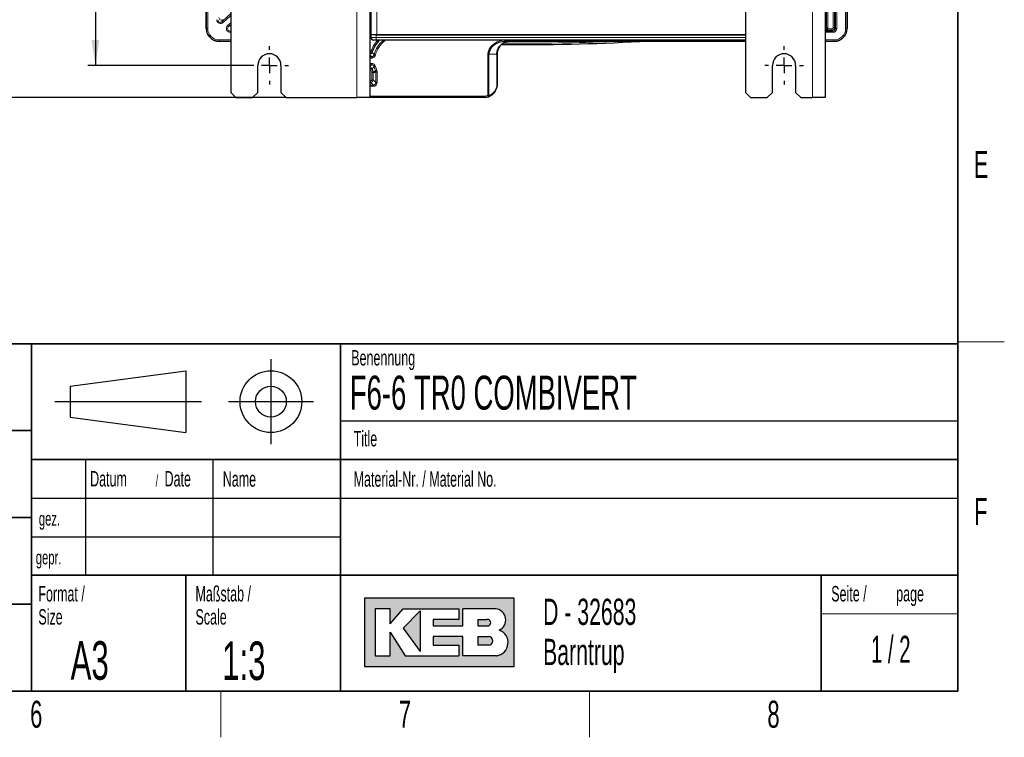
# Model space of a CAD drawing. Header units: millimetres. Extents: x 5 to 418, y 2 to 292.
# Tile 40 of 49: x 286 to 414, y 6 to 99. Entities that reach past the tile are written whole.
import ezdxf

# ---------------------------------------------------------------- set-up
doc = ezdxf.new("R2010")
doc.units = ezdxf.units.MM
doc.layers.add('SLD-0', color=7, linetype='Continuous')
doc.styles.add('SLDTEXTSTYLE0', font='TXT', dxfattribs={"width": 0.605})
doc.styles.add('SLDTEXTSTYLE1', font='TXT', dxfattribs={"width": 0.563})
doc.dimstyles.new('SLDDIMSTYLE0', dxfattribs={"dimtxt": 3.5, "dimasz": 3.302, "dimexe": 0, "dimexo": 0.0625, "dimgap": 0.875, "dimtad": 1, "dimlfac": 3, "dimrnd": 1e-09, "dimzin": 12, "dimdsep": 46, "dimtxsty": 'SLDTEXTSTYLE0', "dimsah": 1, "dimcen": 0.09, "dimadec": 0, "dimazin": 3, "dimtfac": 1, "dimtofl": 0, "dimtmove": 0, "dimatfit": 3, "dimfxl": 1, "dimfrac": 2, "dimtolj": 1, "dimtzin": 12, "dimarcsym": 0})

# ---------------------------------------------------------------- blocks, each defined once
blk = doc.blocks.new('_D_5')
at = {"layer": 'SLD-0', "color": 7}
for p, q in [((317.3025602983, 259.7487216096), (295.2679367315, 259.7487216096)), ((296.2679367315, 259.7487216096), (296.2679367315, 93.0820549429)), ((316.3025602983, 93.0820549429), (295.2679367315, 93.0820549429))]:
    blk.add_line(p, q, dxfattribs=at)
for points in [[(296.2679367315, 259.7487216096), (295.7599367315, 256.4467216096), (296.7759367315, 256.4467216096)], [(296.2679367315, 93.0820549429), (296.7759367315, 96.3840549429), (295.7599367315, 96.3840549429)]]:
    blk.add_solid(points, dxfattribs=at)
at = {"layer": 'SLD-0', "color": 7, "insert": (291.7561994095, 172.404971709), "char_height": 3.5, "attachment_point": 1, "rotation": 90.00000000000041, "style": 'SLDTEXTSTYLE0'}
blk.add_mtext('500', dxfattribs=at)
blk = doc.blocks.new('_D_6')
at = {"layer": 'SLD-0', "color": 7}
for p, q in [((314.469226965, 263.9153882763), (283.7417484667, 263.9153882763)), ((284.7417484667, 263.9153882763), (284.7417484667, 88.9153882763)), ((320.969226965, 88.9153882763), (283.7417484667, 88.9153882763))]:
    blk.add_line(p, q, dxfattribs=at)
for points in [[(284.7417484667, 263.9153882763), (284.2337484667, 260.6133882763), (285.2497484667, 260.6133882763)], [(284.7417484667, 88.9153882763), (285.2497484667, 92.2173882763), (284.2337484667, 92.2173882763)]]:
    blk.add_solid(points, dxfattribs=at)
at = {"layer": 'SLD-0', "color": 7, "insert": (280.2300111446, 172.404971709), "char_height": 3.5, "attachment_point": 1, "rotation": 90.00000000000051, "style": 'SLDTEXTSTYLE0'}
blk.add_mtext('525', dxfattribs=at)
blk = doc.blocks.new('SW_CENTERMARKSYMBOL_2')
at = {"layer": 'SLD-0', "color": 0}
for p, q in [((0, 2), (0, 2.5)), ((-2, 0), (-2.5, 0)), ((0, 0), (-1, 0)), ((0, 0), (0, 1)), ((0, 0), (0, -1)), ((0, 0), (1, 0)), ((2, 0), (2.5, 0)), ((0, -2), (0, -2.5))]:
    blk.add_line(p, q, dxfattribs=at)
blk = doc.blocks.new('SW_CENTERMARKSYMBOL_3')
at = {"layer": 'SLD-0', "color": 0}
for p, q in [((0, 2), (0, 2.5)), ((-2, 0), (-2.5, 0)), ((0, 0), (-1, 0)), ((0, 0), (0, 1)), ((0, 0), (0, -1)), ((0, 0), (1, 0)), ((2, 0), (2.5, 0)), ((0, -2), (0, -2.5))]:
    blk.add_line(p, q, dxfattribs=at)

msp = doc.modelspace()

# ---------------------------------------------------------------- hatches: boundary and pattern name
at = {"linetype": 'Continuous'}
h = msp.add_hatch(color=7, dxfattribs=at)
h.paths.add_polyline_path([(331.1423676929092, 15.18257760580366), (350.5207896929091, 15.18257760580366), (350.5207896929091, 24.04128480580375), (331.1423676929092, 24.04128480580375)], flags=0)
edge = h.paths.add_edge_path(flags=0)
edge.add_arc((347.9991875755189, 18.26988521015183), 1.720915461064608, -81.72003226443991, 70.17096003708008, ccw=False)
edge.add_line((348.2470169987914, 16.56690822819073), (348.2293995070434, 16.56675060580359))
edge.add_line((348.2293995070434, 16.56675060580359), (343.8767592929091, 16.56675060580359))
edge.add_line((343.8767592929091, 16.56675060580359), (343.8767592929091, 19.05826200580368))
edge.add_line((343.8767592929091, 19.05826200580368), (340.0010748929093, 19.05826200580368))
edge.add_line((340.0010748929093, 19.05826200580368), (340.0010748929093, 17.95092360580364))
edge.add_line((340.0010748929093, 17.95092360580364), (343.3230900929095, 17.95092360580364))
edge.add_line((343.3230900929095, 17.95092360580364), (343.3230900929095, 16.56675060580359))
edge.add_line((343.3230900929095, 16.56675060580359), (336.4022250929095, 16.56675060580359))
edge.add_line((336.4022250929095, 16.56675060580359), (334.4643828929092, 19.61193120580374))
edge.add_line((334.4643828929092, 19.61193120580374), (334.4643828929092, 16.56675060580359))
edge.add_line((334.4643828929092, 16.56675060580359), (332.5265406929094, 16.56675060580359))
edge.add_line((332.5265406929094, 16.56675060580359), (332.5265406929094, 22.65711180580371))
edge.add_line((332.5265406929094, 22.65711180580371), (334.4643828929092, 22.65711180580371))
edge.add_line((334.4643828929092, 22.65711180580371), (334.4643828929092, 20.71926960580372))
edge.add_line((334.4643828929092, 20.71926960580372), (336.1253904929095, 22.65711180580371))
edge.add_line((336.1253904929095, 22.65711180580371), (343.3230900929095, 22.65711180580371))
edge.add_line((343.3230900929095, 22.65711180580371), (343.3230900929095, 21.27293880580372))
edge.add_line((343.3230900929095, 21.27293880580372), (340.0010748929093, 21.27293880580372))
edge.add_line((340.0010748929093, 21.27293880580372), (340.0010748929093, 20.44243500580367))
edge.add_line((340.0010748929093, 20.44243500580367), (343.8767592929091, 20.44243500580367))
edge.add_line((343.8767592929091, 20.44243500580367), (343.8767592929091, 22.65711180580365))
edge.add_line((343.8767592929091, 22.65711180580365), (348.1497422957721, 22.65711180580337))
edge.add_line((348.1497422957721, 22.65711180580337), (348.151741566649, 22.65711180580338))
edge.add_line((348.151741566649, 22.65711180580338), (348.1521661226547, 22.65713246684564))
edge.add_arc((347.9523797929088, 21.20834406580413), 1.462498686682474, -64.4589412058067, 82.1484933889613, ccw=False)
msp.add_hatch(color=7, dxfattribs=at).paths.add_polyline_path([(338.3400672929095, 17.12041980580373), (338.3400672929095, 22.38027720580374), (336.1253904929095, 20.16560040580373)], flags=0)
h = msp.add_hatch(color=7, dxfattribs=at)
edge = h.paths.add_edge_path(flags=0)
edge.add_line((345.8146014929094, 20.44243500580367), (346.974194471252, 20.44243500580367))
edge.add_arc((347.0534490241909, 20.85768690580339), 0.4227474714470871, 259.1945394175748, 460.8054605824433)
edge.add_line((346.9741944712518, 21.27293880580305), (345.8146014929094, 21.27293880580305))
edge.add_line((345.8146014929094, 21.27293880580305), (345.8146014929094, 20.44243500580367))
h = msp.add_hatch(color=7, dxfattribs=at)
edge = h.paths.add_edge_path(flags=0)
edge.add_line((345.8146014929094, 17.95092360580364), (347.1991847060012, 17.95092360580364))
edge.add_arc((347.1991847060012, 18.50459280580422), 0.5536692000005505, 270.0000000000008, 450.0000000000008)
edge.add_line((347.1991847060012, 19.05826200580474), (347.1703327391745, 19.05826200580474))
edge.add_line((347.1703327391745, 19.05826200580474), (345.8146014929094, 19.05826200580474))
edge.add_line((345.8146014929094, 19.05826200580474), (345.8146014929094, 17.95092360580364))

# ---------------------------------------------------------------- linework, layer by layer
at = {"color": 7, "linetype": 'Continuous', "lineweight": 25}
for p, q in [((313.8025602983, 263.2487216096), (313.8025602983, 89.5820549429)), ((380.469226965, 263.2487216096), (380.469226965, 89.5820549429)), ((390.8025602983, 263.9153882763), (390.8025602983, 88.9153882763)), ((310.6358936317, 97.8484677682), (310.6358936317, 254.5153882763)), ((393.6358936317, 254.5153882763), (393.6358936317, 97.8484677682)), ((332.0025602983, 97.0153882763), (332.0025602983, 117.2820549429)), ((331.8025602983, 110.2131508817), (331.8025602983, 88.9153882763)), ((331.969226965, 96.6820549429), (331.969226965, 97.0153882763)), ((332.6358936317, 97.0153882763), (331.969226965, 97.0153882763)), ((380.469226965, 97.0153882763), (332.6358936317, 97.0153882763)), ((332.7358936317, 97.0153882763), (380.469226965, 97.0153882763)), ((313.8025602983, 96.1820549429), (312.3023064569, 96.1820549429)), ((332.6358936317, 96.3487216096), (332.3025602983, 96.3487216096)), ((380.469226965, 96.3487216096), (332.6358936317, 96.3487216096)), ((349.6760035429, 96.1767926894), (349.6776526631, 96.1768818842)), ((380.469226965, 96.1820549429), (349.969226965, 96.1820549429)), ((391.9694808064, 96.1820549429), (390.8025602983, 96.1820549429)), ((348.3014727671, 94.5153882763), (348.3014727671, 90.5820549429)), ((317.3025602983, 89.5820549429), (317.3025602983, 93.0820549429)), ((320.3025602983, 93.0820549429), (320.3025602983, 89.5820549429)), ((383.969226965, 89.5820549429), (383.969226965, 93.0820549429)), ((386.969226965, 93.0820549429), (386.969226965, 89.5820549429)), ((313.8025602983, 89.5820549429), (314.469226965, 88.9153882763)), ((316.6358936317, 88.9153882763), (317.3025602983, 89.5820549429)), ((320.3025602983, 89.5820549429), (320.969226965, 88.9153882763)), ((380.469226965, 89.5820549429), (381.1358936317, 88.9153882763)), ((383.3025602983, 88.9153882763), (383.969226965, 89.5820549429)), ((386.969226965, 89.5820549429), (387.6358936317, 88.9153882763)), ((314.469226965, 88.9153882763), (316.6358936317, 88.9153882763)), ((320.969226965, 88.9153882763), (330.1358936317, 88.9153882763)), ((331.8025602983, 88.9153882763), (330.1358936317, 88.9153882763)), ((346.6358936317, 88.9153882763), (331.8025602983, 88.9153882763)), ((381.1358936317, 88.9153882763), (383.3025602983, 88.9153882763)), ((387.6358936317, 88.9153882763), (389.1358936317, 88.9153882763)), ((390.8025602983, 88.9153882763), (389.1358936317, 88.9153882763))]:
    msp.add_line(p, q, dxfattribs=at)
at = {"color": 7, "linetype": 'Continuous', "lineweight": 18}
for p, q in [((389.1358936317, 263.9153882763), (389.1358936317, 88.9153882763)), ((310.6563086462, 97.8688827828), (310.6563086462, 254.5153882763)), ((310.8229499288, 254.5153882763), (310.8229499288, 97.8688827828)), ((393.4488373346, 97.8688827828), (393.4488373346, 254.5153882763)), ((393.6154786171, 254.5153882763), (393.6154786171, 97.8688827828)), ((332.7358936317, 118.0153882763), (332.7358936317, 97.0153882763)), ((392.1225830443, 97.860763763), (392.1225830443, 117.3465223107)), ((392.288615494, 117.3465223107), (392.288615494, 97.860763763)), ((391.8373573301, 97.9799570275), (391.8373573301, 117.3227417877)), ((392.0033897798, 117.3227417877), (392.0033897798, 97.9799570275)), ((330.1358936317, 110.0713677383), (330.1358936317, 88.9153882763)), ((390.9767686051, 98.0065782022), (390.9767686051, 106.6075316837)), ((391.1428010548, 106.6075316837), (391.1428010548, 98.0065782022)), ((312.7084444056, 98.7562133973), (313.8025602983, 99.7824771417)), ((313.8025602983, 99.5548361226), (312.8220320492, 98.6351158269)), ((312.8276376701, 99.031436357), (312.7084444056, 98.7562133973)), ((312.8220320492, 98.6351158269), (312.7084444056, 98.7562133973)), ((313.3990366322, 98.2240564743), (313.8025602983, 98.602555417)), ((313.5126242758, 98.1029589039), (313.3990366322, 98.2240564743)), ((313.8025602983, 98.3749143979), (313.5126242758, 98.1029589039)), ((313.5126242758, 98.1029589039), (313.8025602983, 98.2176565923)), ((331.8025602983, 98.7588861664), (332.0025602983, 98.5712892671)), ((332.0025602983, 98.343648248), (331.8025602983, 98.5312451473)), ((310.6358936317, 97.8484677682), (310.6563086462, 97.8688827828)), ((310.8229499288, 97.8688827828), (310.6563086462, 97.8688827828)), ((313.8025602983, 97.5535267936), (313.739799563, 97.5286988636)), ((313.739799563, 97.3626664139), (313.739799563, 97.5286988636)), ((313.739799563, 97.5286988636), (313.8025602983, 97.5286988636)), ((313.8025602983, 97.3626664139), (313.739799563, 97.3626664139)), ((331.8025602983, 98.0479502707), (332.0025602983, 97.8603533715)), ((332.0025602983, 97.6327123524), (331.8025602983, 97.8203092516)), ((332.6358936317, 96.6820549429), (332.6358936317, 97.0153882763)), ((390.8025602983, 98.180786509), (390.9767686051, 98.0065782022)), ((390.8025602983, 97.5286988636), (391.790518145, 97.5286988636)), ((391.790518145, 97.3626664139), (390.8025602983, 97.3626664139)), ((391.1428010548, 98.0065782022), (390.9767686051, 98.0065782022)), ((391.1042301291, 97.6478921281), (391.1042301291, 97.8139245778)), ((391.1042301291, 97.8139245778), (391.6713248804, 97.8139245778)), ((391.6713248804, 97.6478921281), (391.1042301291, 97.6478921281)), ((391.6713248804, 97.6478921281), (391.6713248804, 97.8139245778)), ((391.790518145, 97.5286988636), (391.6713248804, 97.6478921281)), ((391.790518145, 97.3626664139), (391.790518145, 97.5286988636)), ((392.0033897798, 97.9799570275), (391.8373573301, 97.9799570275)), ((392.0033897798, 97.9799570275), (392.1225830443, 97.860763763)), ((392.288615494, 97.860763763), (392.1225830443, 97.860763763)), ((393.6154786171, 97.8688827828), (393.4488373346, 97.8688827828)), ((393.6154786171, 97.8688827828), (393.6358936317, 97.8484677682)), ((312.3227214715, 96.2024699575), (312.3023064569, 96.1820549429)), ((312.3227214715, 96.36911124), (312.3227214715, 96.2024699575)), ((312.3227214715, 96.36911124), (313.8025602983, 96.36911124)), ((313.8025602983, 96.2024699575), (312.3227214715, 96.2024699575)), ((331.969226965, 96.6820549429), (332.6358936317, 96.6820549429)), ((332.6358936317, 96.3487216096), (332.6358936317, 96.6820549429)), ((332.6358936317, 96.6820549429), (380.469226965, 96.6820549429)), ((333.5881278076, 96.3290684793), (333.6897208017, 96.1977458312)), ((349.969226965, 96.2024699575), (349.969226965, 96.3487216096)), ((380.469226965, 96.2024699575), (349.969226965, 96.2024699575)), ((349.969226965, 96.2024699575), (349.969226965, 96.1820549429)), ((390.8025602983, 96.36911124), (391.9490657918, 96.36911124)), ((391.9490657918, 96.2024699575), (390.8025602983, 96.2024699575)), ((391.9490657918, 96.2024699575), (391.9490657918, 96.36911124)), ((391.9694808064, 96.1820549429), (391.9490657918, 96.2024699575)), ((332.1038402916, 94.7812537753), (331.9453073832, 94.8305902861)), ((332.5404037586, 94.4129665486), (332.3788147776, 94.4511211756)), ((347.2337169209, 94.5153882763), (347.1060428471, 94.5153882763)), ((347.1060428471, 89.1791270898), (347.1060428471, 94.5153882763)), ((347.2337169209, 94.5153882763), (347.2337169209, 89.1791270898)), ((348.2625055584, 94.5153882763), (347.2337169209, 94.5153882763)), ((348.2625055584, 90.5820549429), (348.2625055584, 94.5153882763)), ((348.2625055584, 94.5153882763), (348.3014727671, 94.5153882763)), ((331.8025602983, 94.1953655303), (332.0556368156, 94.1953655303)), ((332.0556368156, 94.0293330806), (331.8025602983, 94.0293330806)), ((331.8025602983, 93.3347768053), (332.0556368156, 93.3347768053)), ((332.0556368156, 93.1687443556), (331.8025602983, 93.1687443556)), ((332.0556368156, 94.0293330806), (332.0556368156, 94.1953655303)), ((332.0556368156, 93.1687443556), (332.0556368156, 93.3347768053)), ((332.1038402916, 92.5828561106), (331.9453073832, 92.5335195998)), ((332.2256878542, 92.2488294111), (332.0726239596, 92.1845004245)), ((332.2516249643, 92.1201714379), (332.0855925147, 92.1201714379)), ((332.0855925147, 91.2132601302), (332.0855925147, 92.1201714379)), ((332.2516249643, 92.1201714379), (332.2516249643, 91.2132601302)), ((332.3788147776, 92.9129887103), (332.5404037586, 92.9511433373)), ((332.57569891, 92.3273469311), (332.7275201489, 92.3945561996)), ((332.6041213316, 92.1929283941), (332.7701537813, 92.1929283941)), ((332.6041213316, 90.860763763), (332.6041213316, 92.1929283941)), ((332.7701537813, 92.1929283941), (332.7701537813, 90.860763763)), ((331.8025602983, 91.0472276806), (331.919560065, 91.0472276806)), ((331.919560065, 90.8811952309), (331.8025602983, 90.8811952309)), ((331.919560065, 90.8811952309), (331.919560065, 91.0472276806)), ((332.2720564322, 90.5286988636), (331.919560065, 90.8811952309)), ((332.2516249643, 91.2132601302), (332.0855925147, 91.2132601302)), ((332.2516249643, 91.2132601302), (332.6041213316, 90.860763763)), ((332.6041213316, 90.860763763), (332.7701537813, 90.860763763)), ((348.2625055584, 90.5820549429), (348.3014727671, 90.5820549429)), ((331.8025602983, 90.5286988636), (332.2720564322, 90.5286988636)), ((332.2720564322, 90.3626664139), (331.8025602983, 90.3626664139)), ((332.2720564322, 90.3626664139), (332.2720564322, 90.5286988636)), ((331.8025602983, 89.1024445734), (346.6358936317, 89.1024445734)), ((346.6358936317, 88.9358032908), (331.8025602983, 88.9358032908)), ((346.6358936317, 89.1024445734), (346.6358936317, 88.9358032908)), ((346.6358936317, 88.9153882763), (346.6358936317, 88.9358032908)), ((347.1060428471, 89.1791270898), (347.1589934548, 89.0211221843)), ((347.2337169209, 89.1791270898), (347.1060428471, 89.1791270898))]:
    msp.add_line(p, q, dxfattribs=at)
for centre, radius, start, end in [((335.6358936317, 93.6820549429), 3.865172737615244, 136.3760864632, 162.7135057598), ((335.6358936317, 93.6820549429), 3.346643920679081, 127.7260256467, 166.7145715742), ((335.6358936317, 93.6820549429), 3.180611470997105, 127.7260256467, 166.7145715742), ((352.1358936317, 362.4460751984), 266.5000000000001, 269.3565476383, 272.4113399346), ((335.6358936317, 93.6820549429), 3.86517273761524, 197.2864942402, 202.7958166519), ((335.6358936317, 93.6820549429), 3.346643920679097, 193.2854284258, 203.8783429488), ((335.6358936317, 93.6820549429), 3.180611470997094, 193.2854284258, 203.8783429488), ((346.6358936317, 90.5820549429), 1.47961036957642, 270, 288.5270322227), ((346.6358936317, 90.5820549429), 1.646251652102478, 270, 288.5270322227), ((347.0969899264, 89.147116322), 0.1404242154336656, 296.2024626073, 13.1768571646)]:
    msp.add_arc(centre, radius, start, end, dxfattribs=at)
at = {"color": 7, "linetype": 'Continuous', "lineweight": 25}
for centre, radius, start, end in [((332.3025602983, 96.6820549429), 0.3333333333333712, 180, 270), ((335.6358936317, 93.6820549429), 3.699140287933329, 133.5655735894, 162.7135057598), ((349.969226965, 94.5153882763), 1.666666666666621, 136.5477945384, 154.7800734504), ((349.969226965, 94.5153882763), 1.666666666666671, 90, 135.0678654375), ((352.1358936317, 362.4460751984), 266.6666666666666, 269.3060361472, 273.1489795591), ((349.969226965, 94.5153882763), 1.68708168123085, 90, 100.0091305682), ((318.8025602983, 93.0820549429), 1.5, 0, 180), ((385.469226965, 93.0820549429), 1.5, 0, 180), ((335.6358936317, 93.6820549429), 3.69914028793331, 197.2864942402, 202.7958166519), ((346.6358936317, 90.5820549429), 1.666666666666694, 270, 344.670708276)]:
    msp.add_arc(centre, radius, start, end, dxfattribs=at)
at = {"color": 7, "linetype": 'Continuous', "lineweight": 18}
for centre, major_axis, ratio, start_param, end_param in [((312.4850816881, 99.0072119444), (0.2034635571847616, 0.4698071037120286), 0.976614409, 1.988189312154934, 4.294995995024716), ((312.4850816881, 99.0072119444), (0.1387773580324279, 0.3204435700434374), 0.9545526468, 1.988189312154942, 4.294995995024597), ((312.6017332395, 99.2765659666), (0.1325073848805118, 0.3059659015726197), 0.9997200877, 1.988189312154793, 4.294995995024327), ((313.7494370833, 97.8645763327), (0.4779096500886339, 0.1890594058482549), 0.9728637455, 1.95700596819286, 4.326179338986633), ((312.3231784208, 97.8693397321), (1.178798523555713, 1.178798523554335), 0.9997563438, 2.356346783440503, 3.926838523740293), ((312.3231784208, 97.8693397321), (1.06098328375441, 1.060983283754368), 0.9996954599, 2.356346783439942, 3.926838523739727), ((313.7494370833, 97.8645763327), (0.3271349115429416, 0.1294134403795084), 0.9475009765, 1.957005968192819, 4.326179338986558), ((390.640891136, 98.0103907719), (0.2392900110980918, -0.239290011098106), 0.9850066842, 5.992405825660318, 7.064785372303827), ((390.640891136, 98.0103907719), (0.3562493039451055, -0.3562493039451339), 0.9924325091, 0.3870034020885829, 0.7816000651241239), ((391.6700540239, 97.9812278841), (-0.2357090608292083, 0.2357090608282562), 0.999971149, 2.359992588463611, 3.923192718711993), ((391.6700540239, 97.9812278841), (-0.1187497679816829, 0.1187497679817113), 0.9924325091, 2.359992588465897, 3.923192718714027), ((391.7867055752, 97.8645763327), (-0.3562493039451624, 0.356249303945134), 0.9924325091, 2.359992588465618, 3.923192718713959), ((391.7867055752, 97.8645763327), (0.2392900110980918, -0.2392900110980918), 0.9850066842, 5.501585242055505, 7.064785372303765), ((391.9486088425, 97.8693397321), (-1.060983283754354, 1.060983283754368), 0.9996954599, 2.356346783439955, 3.926838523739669), ((391.9486088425, 97.8693397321), (1.178798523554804, -1.178798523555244), 0.9997563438, 5.497939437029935, 7.068431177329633), ((349.4992895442, 94.5153882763), (-2.393246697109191, 0), 0.7660444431, 4.8631535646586, 6.283185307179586), ((349.4992895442, 94.5153882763), (-2.393246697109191, 0), 0.7660444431, 4.642433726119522, 4.7123889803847), ((331.9182892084, 91.2145309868), (0.2357090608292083, -0.2357090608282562), 0.999971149, 5.501585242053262, 7.064785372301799), ((331.9182892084, 91.2145309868), (-0.1187497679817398, 0.1187497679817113), 0.9924325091, 2.359992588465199, 3.92319271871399), ((332.2682438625, 90.8645763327), (-0.3562493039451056, 0.3562493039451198), 0.9924325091, 2.359992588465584, 3.923192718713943), ((332.2682438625, 90.8645763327), (-0.2392900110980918, 0.2392900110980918), 0.9850066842, 2.359992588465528, 3.923192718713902), ((346.7317241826, 90.5820549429), (1.530781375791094, 0), 0.9997836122, 6.027309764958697, 6.283185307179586), ((346.7941565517, 90.5820549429), (1.470466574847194, 0), 0.9997836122, 5.015955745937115, 6.016563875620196)]:
    msp.add_ellipse(centre, major_axis=major_axis, ratio=ratio, start_param=start_param, end_param=end_param, dxfattribs=at)
at = {"color": 7, "linetype": 'Continuous', "lineweight": 25}
for centre, major_axis, ratio, start_param, end_param in [((312.3028141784, 97.8489754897), (-1.178870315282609, -1.178870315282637), 0.9996954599, 5.497939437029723, 7.068431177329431), ((391.9689730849, 97.8489754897), (1.178870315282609, -1.178870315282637), 0.9996954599, 5.497939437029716, 7.068431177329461), ((349.4992895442, 94.5153882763), (2.265572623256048, 0), 0.7356491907, 1.4919871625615, 3.141592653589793)]:
    msp.add_ellipse(centre, major_axis=major_axis, ratio=ratio, start_param=start_param, end_param=end_param, dxfattribs=at)
at = {"color": 7, "linetype": 'Continuous', "lineweight": 18}
for points, knots in [([(390.8025602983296, 97.70567926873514), (390.8439320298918, 97.71692586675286), (390.9177969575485, 97.73700549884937), (391.012638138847, 97.78389718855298), (391.0754897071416, 97.80450235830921), (391.1042301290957, 97.81392457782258)], [0, 0, 0, 0, 0.4086414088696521, 0.7295867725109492, 1, 1, 1, 1]), ([(391.1042301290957, 97.64789212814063), (391.0575239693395, 97.64836705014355), (390.9643082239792, 97.64931489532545), (390.8592547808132, 97.65385286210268), (390.8152096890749, 97.65810669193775), (390.8025602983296, 97.6593283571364)], [0, 0, 0, 0, 0.4171885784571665, 0.832621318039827, 1, 1, 1, 1]), ([(333.5881278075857, 96.32906847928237), (333.5520186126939, 96.3323722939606), (333.4699158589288, 96.3398842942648), (333.3891915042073, 96.34554853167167), (333.3439701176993, 96.34872160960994)], [0, 0, 0, 0, 0.4398049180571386, 1, 1, 1, 1]), ([(333.5881278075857, 96.32906847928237), (333.5921486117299, 96.33198321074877), (333.5998705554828, 96.33758094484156), (333.6057234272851, 96.34511197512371), (333.608528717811, 96.34872160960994)], [0, 0, 0, 0, 0.5206984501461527, 1, 1, 1, 1]), ([(333.8182027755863, 96.34872160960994), (333.8170061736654, 96.34550503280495), (333.796406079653, 96.29013007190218), (333.7443832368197, 96.2417157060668), (333.695447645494, 96.20235244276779), (333.6897208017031, 96.19774583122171)], [0, 0, 0, 0, 0.0516404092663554, 0.8890151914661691, 1, 1, 1, 1]), ([(332.1038402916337, 94.7812537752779), (332.0932736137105, 94.75475765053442), (332.0688872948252, 94.69360854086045), (331.9976311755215, 94.61650341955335), (331.8988128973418, 94.55910596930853), (331.8241091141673, 94.55160876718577), (331.7867744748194, 94.54786189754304)], [0, 0, 0, 0, 0.2028962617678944, 0.4682543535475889, 0.7342499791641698, 0.9999999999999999, 0.9999999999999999, 0.9999999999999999, 0.9999999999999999]), ([(331.8025602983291, 94.71657777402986), (331.8158490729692, 94.71802451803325), (331.8477792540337, 94.721500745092), (331.8922757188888, 94.74823826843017), (331.9279389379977, 94.78663658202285), (331.940054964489, 94.81729817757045), (331.9453073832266, 94.83059028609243)], [0, 0, 0, 0, 0.2051939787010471, 0.4930387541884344, 0.7802272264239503, 1, 1, 1, 1]), ([(332.0556368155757, 94.19536553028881), (332.0356895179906, 94.22070436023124), (331.9898735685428, 94.27890385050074), (331.9047244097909, 94.38937352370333), (331.8414237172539, 94.47451518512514), (331.8025602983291, 94.52678785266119)], [0, 0, 0, 0, 0.229395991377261, 0.5268881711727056, 1, 1, 1, 1]), ([(332.0556368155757, 94.19536553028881), (332.0919247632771, 94.19869143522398), (332.1655192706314, 94.2054366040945), (332.2641232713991, 94.2609800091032), (332.3426437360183, 94.34420864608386), (332.3667519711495, 94.41546654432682), (332.3788147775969, 94.45112117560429)], [0, 0, 0, 0, 0.2444323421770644, 0.4957259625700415, 0.7476812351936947, 1, 1, 1, 1]), ([(332.5404037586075, 94.41296654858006), (332.5221773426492, 94.35961470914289), (332.4857222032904, 94.25290427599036), (332.3679108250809, 94.12833493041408), (332.2202642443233, 94.04491317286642), (332.1099748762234, 94.03447555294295), (332.0556368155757, 94.02933308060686)], [0, 0, 0, 0, 0.2521235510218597, 0.5042790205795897, 0.7557650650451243, 1, 1, 1, 1]), ([(332.1038402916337, 94.7812537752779), (332.1489721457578, 94.72547613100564), (332.2191200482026, 94.63878160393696), (332.3116610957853, 94.52892632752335), (332.3584459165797, 94.4747208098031), (332.3788147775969, 94.45112117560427)], [0, 0, 0, 0, 0.5046199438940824, 0.7843247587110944, 1, 1, 1, 1]), ([(331.8025602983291, 92.83732203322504), (331.8414262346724, 92.88959468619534), (331.90847389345, 92.97977028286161), (331.9937784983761, 93.09023906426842), (332.0396366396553, 93.14843829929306), (332.0556368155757, 93.16874435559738)], [0, 0, 0, 0, 0.4731118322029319, 0.816165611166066, 0.9999999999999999, 0.9999999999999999, 0.9999999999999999, 0.9999999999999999]), ([(332.0556368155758, 93.33477680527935), (332.1117493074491, 93.32929853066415), (332.2239813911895, 93.31834128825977), (332.3722903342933, 93.23230912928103), (332.4874089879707, 93.10778444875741), (332.5229119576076, 93.00284532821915), (332.5404037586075, 92.95114333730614)], [0, 0, 0, 0, 0.2521236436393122, 0.5042791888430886, 0.7557655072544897, 1, 1, 1, 1]), ([(332.3788147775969, 92.91298871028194), (332.3672389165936, 92.94754116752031), (332.3437622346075, 93.01761604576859), (332.2670457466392, 93.1008171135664), (332.1680002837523, 93.15810987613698), (332.0931092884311, 93.16519782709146), (332.0556368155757, 93.16874435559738)], [0, 0, 0, 0, 0.2444320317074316, 0.4957258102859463, 0.7476812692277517, 1, 1, 1, 1]), ([(331.7867744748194, 92.81624798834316), (331.8152136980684, 92.81403192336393), (331.8808471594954, 92.8089175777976), (331.9756432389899, 92.76379177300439), (332.0598118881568, 92.68649265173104), (332.0891686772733, 92.61739098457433), (332.1038402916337, 92.5828561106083)], [0, 0, 0, 0, 0.2028963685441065, 0.4682543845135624, 0.7342500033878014, 1, 1, 1, 1]), ([(331.9453073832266, 92.53351959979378), (331.9380117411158, 92.55084747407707), (331.9234196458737, 92.58550514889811), (331.8812823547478, 92.6239408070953), (331.8389148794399, 92.6449787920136), (331.8114567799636, 92.64739625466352), (331.8025602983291, 92.64817951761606)], [0, 0, 0, 0, 0.2876707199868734, 0.575373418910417, 0.862420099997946, 0.9999999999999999, 0.9999999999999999, 0.9999999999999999, 0.9999999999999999]), ([(332.0855925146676, 92.12017143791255), (332.0839805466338, 92.1389049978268), (332.0820782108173, 92.16101308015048), (332.0738759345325, 92.18139012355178), (332.0726239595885, 92.18450042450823)], [0, 0, 0, 0, 0.8473625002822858, 1, 1, 1, 1]), ([(332.3788147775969, 92.91298871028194), (332.3624774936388, 92.89407958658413), (332.3156524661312, 92.83988329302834), (332.2229560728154, 92.7300622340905), (332.1489739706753, 92.63863338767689), (332.1038402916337, 92.5828561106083)], [0, 0, 0, 0, 0.1728384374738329, 0.4953800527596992, 1, 1, 1, 1]), ([(332.2256878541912, 92.24882941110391), (332.2840872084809, 92.26167401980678), (332.3788367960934, 92.28251365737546), (332.4954843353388, 92.30890654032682), (332.5537474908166, 92.32230055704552), (332.5756989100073, 92.32734693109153)], [0, 0, 0, 0, 0.5003188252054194, 0.8117384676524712, 1, 1, 1, 1]), ([(332.2256878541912, 92.24882941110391), (332.2281870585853, 92.24260780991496), (332.2445616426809, 92.20184438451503), (332.2483850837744, 92.1576340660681), (332.2516249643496, 92.12017143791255)], [0, 0, 0, 0, 0.1526270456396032, 1, 1, 1, 1]), ([(332.6041213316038, 92.19292839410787), (332.5551203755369, 92.18262532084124), (332.4964087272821, 92.17028045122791), (332.378909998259, 92.14598767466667), (332.3104120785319, 92.13209477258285), (332.2516249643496, 92.12017143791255)], [0, 0, 0, 0, 0.4170362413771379, 0.4996817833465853, 1, 1, 1, 1]), ([(332.6041213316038, 92.19292839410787), (332.6039521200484, 92.2017325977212), (332.6030671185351, 92.24777988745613), (332.5879365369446, 92.2917687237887), (332.5756989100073, 92.32734693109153)], [0, 0, 0, 0, 0.1911991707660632, 1, 1, 1, 1]), ([(332.7275201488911, 92.39455619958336), (332.7458498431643, 92.34118622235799), (332.7685120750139, 92.27520133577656), (332.7698902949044, 92.20613282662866), (332.7701537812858, 92.19292839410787)], [0, 0, 0, 0, 0.8088212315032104, 1, 1, 1, 1]), ([(348.2461942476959, 90.15245773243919), (348.2132348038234, 90.05449791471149), (348.1237520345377, 89.78854331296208), (347.8330435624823, 89.39237069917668), (347.4812361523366, 89.13750235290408), (347.2295199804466, 89.04659332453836), (347.1589934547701, 89.02112218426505)], [0, 0, 0, 0, 0.1610685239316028, 0.4372906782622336, 0.8423385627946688, 1, 1, 1, 1]), ([(348.2126664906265, 90.19470942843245), (348.2149782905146, 90.19316565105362), (348.2259193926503, 90.18585938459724), (348.2436104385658, 90.17047067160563), (348.2452446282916, 90.15907797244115), (348.2461942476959, 90.15245773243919)], [0, 0, 0, 0, 0.1009014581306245, 0.477538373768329, 1, 1, 1, 1])]:
    msp.add_open_spline(points, degree=3, knots=knots, dxfattribs=at)
at = {"color": 7, "linetype": 'Continuous', "lineweight": 25}
for points, knots in [([(348.2625055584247, 94.51538827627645), (348.2798016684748, 94.69403213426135), (348.3144241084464, 95.05163197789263), (348.5829020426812, 95.52842271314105), (348.8780705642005, 95.81192051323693), (349.0737604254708, 95.92832438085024), (349.1166021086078, 95.95380826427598)], [0, 0, 0, 0, 0.3009034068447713, 0.6023325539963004, 0.9129400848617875, 1, 1, 1, 1]), ([(349.1166021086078, 95.95380826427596), (349.0289970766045, 95.89446940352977), (348.8634102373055, 95.7823099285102), (348.6451682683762, 95.54658876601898), (348.5215519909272, 95.35258125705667), (348.4639484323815, 95.23158964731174), (348.4573733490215, 95.21723625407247), (348.4556992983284, 95.21353688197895), (348.4549479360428, 95.21186506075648), (348.4544105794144, 95.21066082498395), (348.4540581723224, 95.20986348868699), (348.4538501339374, 95.20938316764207), (348.453767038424, 95.209183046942), (348.4537546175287, 95.20913935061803), (348.4537997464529, 95.20922294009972), (348.4539256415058, 95.20948125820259), (348.454315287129, 95.21030487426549), (348.4560954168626, 95.2141312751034), (348.4585489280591, 95.2194188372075), (348.4607052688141, 95.22400582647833), (348.4614287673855, 95.22554485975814)], [0, 0, 0, 0, 0.3106947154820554, 0.5872602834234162, 0.9300543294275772, 0.9662650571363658, 0.9741796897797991, 0.976817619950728, 0.9786582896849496, 0.9799324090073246, 0.9811484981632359, 0.9817313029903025, 0.9821887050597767, 0.982502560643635, 0.9828177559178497, 0.9831952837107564, 0.9838414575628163, 0.9858746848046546, 0.9952606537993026, 1, 1, 1, 1]), ([(349.677652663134, 96.17688188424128), (349.6942709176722, 96.1785827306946), (349.7252733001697, 96.18175576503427), (349.7516639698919, 96.18257296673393), (349.7467040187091, 96.17993810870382), (349.7092259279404, 96.17318366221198), (349.5950173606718, 96.15144398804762), (349.3790964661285, 96.09369037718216), (349.2073410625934, 96.00216266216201), (349.1166021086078, 95.95380826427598)], [0, 0, 0, 0, 0.1485017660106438, 0.2770392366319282, 0.356519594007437, 0.4213013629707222, 0.5024867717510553, 0.7371620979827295, 1, 1, 1, 1]), ([(349.6760035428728, 96.176792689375), (349.6758791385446, 96.17895488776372), (349.6756303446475, 96.18327902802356), (349.6739436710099, 96.21274061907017), (349.6715171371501, 96.25553184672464), (349.6689639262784, 96.30109320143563), (349.667278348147, 96.33147642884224), (349.6666322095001, 96.34316973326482), (349.6665732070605, 96.34423751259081)], [0, 0, 0, 0, 0.2153467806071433, 0.4306680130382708, 0.6467110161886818, 0.8641463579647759, 0.9875944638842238, 1, 1, 1, 1]), ([(348.4614287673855, 95.22554485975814), (348.4346731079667, 95.16451596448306), (348.3371116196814, 94.9419809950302), (348.3164604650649, 94.69478919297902), (348.3014727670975, 94.51538827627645)], [0, 0, 0, 0, 0.2742440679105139, 1, 1, 1, 1]), ([(348.3014727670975, 90.58205494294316), (348.2956379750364, 90.46910445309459), (348.2878384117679, 90.31811972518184), (348.2522334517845, 90.17699511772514), (348.2432642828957, 90.14144472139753)], [0, 0, 0, 0, 0.7480921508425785, 1, 1, 1, 1]), ([(348.2432642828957, 90.14144472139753), (348.243564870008, 90.14254506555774), (348.2443705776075, 90.14549447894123), (348.2453123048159, 90.1490055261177), (348.2459436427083, 90.15143417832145), (348.2461341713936, 90.15219102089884), (348.2461762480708, 90.1523778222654), (348.2461942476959, 90.15245773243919)], [0, 0, 0, 0, 0.2826011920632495, 0.7574973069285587, 0.8849532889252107, 0.9507851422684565, 0.9999999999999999, 0.9999999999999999, 0.9999999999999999, 0.9999999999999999])]:
    msp.add_open_spline(points, degree=3, knots=knots, dxfattribs=at)
at = {"layer": 'SLD-0', "lineweight": 35}
for p, q in [((408, 12), (408, 282.5)), ((135, 57), (408, 57)), ((288, 57), (288, 12)), ((328, 57.0000000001), (328, 12)), ((408, 57), (408, 12)), ((259, 45.75), (288, 45.75)), ((408, 42), (288, 42)), ((259, 34.5), (288, 34.5)), ((288, 27), (408, 27)), ((308, 27), (308, 12)), ((259, 23.25), (288, 23.25)), ((26, 12), (408, 12)), ((135, 12), (408, 12))]:
    msp.add_line(p, q, dxfattribs=at)
at = {"layer": 'SLD-0', "lineweight": 18}
for p, q in [((408, 57.25), (414, 57.25)), ((312.5, 6), (312.5, 12)), ((360.25, 6), (360.25, 12))]:
    msp.add_line(p, q, dxfattribs=at)
at = {"layer": 'SLD-0'}
for p, q in [((319, 55), (319, 44)), ((293, 51.5), (308, 53.5)), ((308, 53.5), (308, 45.5)), ((293, 51.5), (293, 47.5)), ((291, 49.5), (310, 49.5)), ((313.5, 49.5), (324.5, 49.5)), ((293, 47.5), (308, 45.5)), ((328, 47.0000000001), (408, 47.0000000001)), ((295, 42), (295, 27)), ((311.5, 42), (311.5, 27)), ((288, 37), (408, 37)), ((288, 32), (328, 32)), ((348.1497422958, 22.6571118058), (348.1517415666, 22.6571118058)), ((348.1517415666, 22.6571118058), (348.1521661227, 22.6571324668)), ((348.229399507, 16.5667506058), (348.2470169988, 16.5669082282))]:
    msp.add_line(p, q, dxfattribs=at)
at = {"layer": 'SLD-0', "color": 7, "linetype": 'Continuous', "lineweight": 35}
msp.add_line((390.2572074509, 27), (390.2572074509, 12), dxfattribs=at)
at = {"layer": 'SLD-0', "linetype": 'Continuous'}
for p, q in [((350.5207896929, 24.0412848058), (331.1423676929, 24.0412848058)), ((331.1423676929, 24.0412848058), (331.1423676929, 15.1825776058)), ((350.5207896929, 15.1825776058), (350.5207896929, 24.0412848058)), ((334.4643828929, 22.6571118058), (332.5265406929, 22.6571118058)), ((332.5265406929, 22.6571118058), (332.5265406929, 16.5667506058)), ((334.4643828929, 20.7192696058), (336.1253904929, 22.6571118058)), ((334.4643828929, 20.7192696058), (334.4643828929, 22.6571118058)), ((336.1253904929, 22.6571118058), (343.3230900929, 22.6571118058)), ((338.3400672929, 22.3802772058), (336.1253904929, 20.1656004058)), ((338.3400672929, 22.3802772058), (338.3400672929, 17.1204198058)), ((343.3230900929, 22.6571118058), (343.3230900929, 21.2729388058)), ((348.1497422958, 22.6571118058), (343.8767592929, 22.6571118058)), ((343.8767592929, 20.4424350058), (343.8767592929, 22.6571118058)), ((348.1497422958, 22.6571118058), (348.1517415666, 22.6571118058)), ((348.1517415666, 22.6571118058), (348.1521661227, 22.6571324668)), ((340.0010748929, 21.2729388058), (340.0010748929, 20.4424350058)), ((343.3230900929, 21.2729388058), (340.0010748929, 21.2729388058)), ((340.0010748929, 20.4424350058), (343.8767592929, 20.4424350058)), ((345.8146014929, 21.2729388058), (346.9741944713, 21.2729388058)), ((345.8146014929, 21.2729388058), (345.8146014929, 20.4424350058)), ((345.8146014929, 20.4424350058), (346.9741944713, 20.4424350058)), ((334.4643828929, 16.5667506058), (334.4643828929, 19.6119312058)), ((334.4643828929, 19.6119312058), (336.4022250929, 16.5667506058)), ((336.1253904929, 20.1656004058), (338.3400672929, 17.1204198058)), ((340.0010748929, 19.0582620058), (340.0010748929, 17.9509236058)), ((343.8767592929, 19.0582620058), (340.0010748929, 19.0582620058)), ((340.0010748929, 17.9509236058), (343.3230900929, 17.9509236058)), ((343.3230900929, 17.9509236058), (343.3230900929, 16.5667506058)), ((343.8767592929, 16.5667506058), (343.8767592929, 19.0582620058)), ((345.8146014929, 19.0582620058), (347.199184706, 19.0582620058)), ((345.8146014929, 19.0582620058), (345.8146014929, 17.9509236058)), ((347.199184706, 17.9509236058), (345.8146014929, 17.9509236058)), ((347.1703327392, 19.0582620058), (347.199184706, 19.0582620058)), ((332.5265406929, 16.5667506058), (334.4643828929, 16.5667506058)), ((336.4022250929, 16.5667506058), (343.3230900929, 16.5667506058)), ((348.229399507, 16.5667506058), (343.8767592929, 16.5667506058)), ((348.229399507, 16.5667506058), (348.2470169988, 16.5669082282)), ((331.1423676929, 15.1825776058), (350.5207896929, 15.1825776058))]:
    msp.add_line(p, q, dxfattribs=at)
at = {"layer": 'SLD-0', "color": 7, "linetype": 'Continuous', "lineweight": 18}
msp.add_line((390.2572074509, 22), (408, 22), dxfattribs=at)
at = {"layer": 'SLD-0'}
for radius in [3.999999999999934, 1.999999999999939]:
    msp.add_circle((319, 49.5), radius, dxfattribs=at)
at = {"layer": 'SLD-0', "linetype": 'Continuous'}
for centre, radius, start, end in [((347.9523797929, 21.2083440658), 1.462498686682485, 295.5410587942, 82.1484933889), ((347.0534490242, 20.8576869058), 0.4227474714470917, 259.1945394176, 100.8054605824), ((347.9991875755, 18.2698852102), 1.720915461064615, 278.2799677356, 70.1709600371), ((347.199184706, 18.5045928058), 0.5536692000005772, 270, 90)]:
    msp.add_arc(centre, radius, start, end, dxfattribs=at)

# ---------------------------------------------------------------- block references
at = {"layer": 'SLD-0', "color": 7}
for name, p in [('SW_CENTERMARKSYMBOL_2', (318.8025602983, 93.0820549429)), ('SW_CENTERMARKSYMBOL_3', (385.469226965, 93.0820549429))]:
    msp.add_blockref(name, p, dxfattribs=at)

# ---------------------------------------------------------------- texts
at = {"layer": 'SLD-0'}
for s, insert, char_height, attachment_point, style in [('E', (410.9815679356, 82.0010772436), 3.5, 2, 'SLDTEXTSTYLE0'), ('Benennung', (329.4092408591, 56.1865848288), 2, 1, 'SLDTEXTSTYLE0'), ('F6-6 TR0 COMBIVERT', (329.222041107, 52.8643539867), 4.4, 1, 'SLDTEXTSTYLE0'), ('Title', (329.7169273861, 45.7051426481), 2, 1, 'SLDTEXTSTYLE0'), ('Datum', (295.5861619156, 40.5042457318), 2, 1, 'SLDTEXTSTYLE0'), ('/', (304.0691478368, 40.0041563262), 1.5, 1, 'SLDTEXTSTYLE0'), ('Date', (305.2253980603, 40.5042457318), 2, 1, 'SLDTEXTSTYLE0'), ('Name', (312.770034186, 40.4793879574), 2, 1, 'SLDTEXTSTYLE0'), ('Material-Nr. / Material No.', (329.7169273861, 40.4793879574), 2, 1, 'SLDTEXTSTYLE0'), ('F', (410.9536166, 37.0010772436), 3.5, 2, 'SLDTEXTSTYLE0'), ('gez.', (288.9470592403, 35.2328921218), 1.8, 1, 'SLDTEXTSTYLE0'), ('Oberflächenangaben /', (260.5027641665, 33.0232290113), 2, 1, 'SLDTEXTSTYLE0'), ('gepr.', (288.5445949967, 30.2118970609), 1.8, 1, 'SLDTEXTSTYLE0'), ('Format /', (288.8790098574, 25.606905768), 2, 1, 'SLDTEXTSTYLE0'), ('Maßstab /', (309.2314641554, 25.6069055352), 2, 1, 'SLDTEXTSTYLE0'), ('Seite /', (391.5827404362, 25.611128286), 2, 1, 'SLDTEXTSTYLE0'), ('page', (399.9962824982, 25.6114133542), 2, 1, 'SLDTEXTSTYLE0'), ('D - 32683', (354.2591907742, 23.9656567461), 3.4, 1, 'SLDTEXTSTYLE0'), ('Size', (288.8790098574, 22.6069057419), 2, 1, 'SLDTEXTSTYLE0'), ('Scale', (309.2314641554, 22.6069055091), 2, 1, 'SLDTEXTSTYLE0'), ('1 / 2', (399.2899838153, 19.1523676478), 3.5, 2, 'SLDTEXTSTYLE1'), ('A3', (293.0566699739, 18.4626222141), 5, 1, 'SLDTEXTSTYLE0'), ('1:3', (312.6833009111, 18.426931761), 5, 1, 'SLDTEXTSTYLE0'), ('Barntrup', (354.2591907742, 18.765656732), 3.4, 1, 'SLDTEXTSTYLE0'), ('6', (288.6027123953, 10.7429955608), 3.5, 2, 'SLDTEXTSTYLE0'), ('7', (336.3527123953, 10.7429955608), 3.5, 2, 'SLDTEXTSTYLE0'), ('8', (384.1027123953, 10.7429955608), 3.5, 2, 'SLDTEXTSTYLE0')]:
    msp.add_mtext(s, dxfattribs=dict(at, insert=insert, char_height=char_height, attachment_point=attachment_point, style=style))

# ---------------------------------------------------------------- dimensions: what is measured, and where the dimension line sits
at = {"layer": 'SLD-0', "color": 7}
for base, p1, p2, picture, middle in [((284.7417484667, 88.9153882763), (314.469226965, 263.9153882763), (320.969226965, 88.9153882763), '_D_6', (284.7417484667, 176.4153882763)), ((296.2679367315, 93.0820549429), (317.3025602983, 259.7487216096), (316.3025602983, 93.0820549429), '_D_5', (296.2679367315, 176.4153882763))]:
    dim = msp.add_linear_dim(base=base, p1=p1, p2=p2, angle=90, dimstyle='SLDDIMSTYLE0', dxfattribs=at)
    dim.commit()
    dim.dimension.update_dxf_attribs({"geometry": picture, "text_midpoint": middle, "dimtype": 160})

doc.saveas('drawing.dxf')
